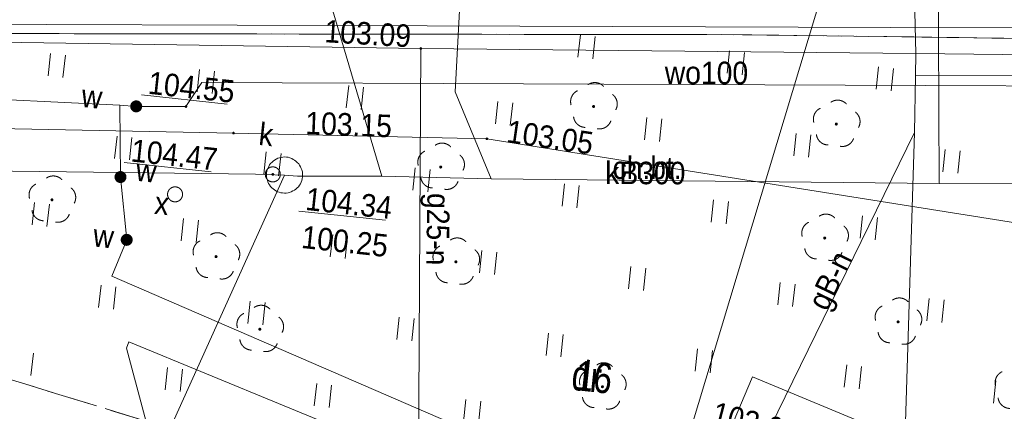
# Model space of a CAD drawing. Header units: millimetres. Extents: x -165388 to 921073, y -295343 to 494042.
# Tile 6 of 117: x -117947 to -85123, y -135632 to -122571. Entities that reach past the tile are written whole.
import ezdxf
from ezdxf.xclip import XClip

# ---------------------------------------------------------------- set-up
doc = ezdxf.new("R2010")
doc.units = ezdxf.units.MM
doc.header["$MEASUREMENT"] = 0
doc.header["$XCLIPFRAME"] = 0
doc.linetypes.add('1.5_0.5', pattern=[2000, 1500, -500])
doc.linetypes.add('mz1.0_0.5', pattern=[1500, 1000, -500])
for name, color, linetype, lineweight, true_color in [('7795.2023_2_210-oznaczenie konturu użytku gruntowego_Nr_pióra__3', 7, 'Continuous', 18, 0x959595), ('7795.2023_2_drzewo liściaste (punkt)_Nr_pióra__94', 7, 'Continuous', 18, 0x4a4a4a), ('7795.2023_2_komora podziemna - przewód kanalizacyjny (powierzchnia)_Nr_pióra__34', 7, 'Continuous', 18, 0x4a4a4a), ('7795.2023_2_przewód elektroenergetyczny (linia)_Nr_pióra__1', 7, 'Continuous', 18, 0x4c4c4c), ('7795.2023_2_przewód gazowy (linia)_Nr_pióra__40', 7, 'Continuous', 18, 0xbcbcbc), ('7795.2023_2_przewód kanalizacyjny (linia)-Atr1_Nr_pióra__34', 7, 'Continuous', 18, 0x4a4a4a), ('7795.2023_2_przewód kanalizacyjny (linia)_Nr_pióra__34', 7, 'Continuous', 18, 0x4a4a4a), ('7795.2023_2_przewód telekomunikacyjny (linia)_Nr_pióra__30', 7, 'Continuous', 18, 0x969696), ('7795.2023_2_przewód wodociągowy (linia)-Atr1_Nr_pióra__5', 7, 'Continuous', 18, 0x1d1d1d), ('7795.2023_2_przewód wodociągowy (linia)_Nr_pióra__5', 7, 'Continuous', 18, 0x1d1d1d), ('7795.2023_2_punkt o określonej wysokości (sieć elektroenergetyczna)-Atr2_Nr_pióra__1', 7, 'Continuous', 18, 0x4c4c4c), ('7795.2023_2_punkt o określonej wysokości (sieć gazowa)-Atr2_Nr_pióra__40', 7, 'Continuous', 18, 0xbcbcbc), ('7795.2023_2_punkt o określonej wysokości (sieć kanalizacyjna)-Atr2_Nr_pióra__34', 7, 'Continuous', 18, 0x4a4a4a), ('7795.2023_2_punkt o określonej wysokości (sieć kanalizacyjna)-Atr3_Nr_pióra__34', 7, 'Continuous', 18, 0x4a4a4a), ('7795.2023_2_punkt o określonej wysokości (sieć telekomunikacyjna)-Atr2_Nr_pióra__30', 7, 'Continuous', 18, 0x969696), ('7795.2023_2_punkt o określonej wysokości (sieć wodociągowa)-Atr2_Nr_pióra__5', 7, 'Continuous', 18, 0x1d1d1d)]:
    doc.layers.add(name, color=color, linetype=linetype, lineweight=lineweight, true_color=true_color)
for name, color, linetype, lineweight in [('7795.2023_2_211-numer działki ewidencyjnej_Nr_pióra__7', 7, 'Continuous', 18), ('7795.2023_2_chodnik (powierzchnia)-Atr17_Nr_pióra__7', 7, 'Continuous', 18), ('7795.2023_2_chodnik (powierzchnia)_Nr_pióra__7', 7, 'Continuous', 18), ('7795.2023_2_jezdnia (powierzchnia)_Nr_pióra__7', 7, 'Continuous', 18), ('7795.2023_2_przewód gazowy (linia)-Atr1_Nr_pióra__7', 7, 'Continuous', 18), ('7795.2023_2_punkt o określonej wysokości (sieć kanalizacyjna)-Atr2_Nr_pióra__7', 7, 'Continuous', 18), ('7795.2023_2_punkt o określonej wysokości (sieć wodociągowa)-Atr2_Nr_pióra__7', 7, 'Continuous', 18), ('7795.2023_2_studzienka okrągła - przewód niezidentyfikowany (punkt)-Atr17_Nr_pióra__7', 7, 'Continuous', 18), ('7795.2023_2_studzienka okrągła - przewód niezidentyfikowany (punkt)_Nr_pióra__7', 7, 'Continuous', 18), ('7795.2023_2_trawnik (powierzchnia) - symbol_Nr_pióra__7', 7, 'Continuous', 18), ('7795.2023_2_trawnik (powierzchnia)_Nr_pióra__7', 7, 'Continuous', 18), ('7795.2023_2_właz okrągły - siec kanalizacyjna (punkt)-Atr17_Nr_pióra__7', 7, 'Continuous', 18), ('7795.2023_2_właz okrągły - siec kanalizacyjna (punkt)_Nr_pióra__7', 7, 'Continuous', 18), ('7795.2023_2_zasuwa - siec wodociągowa (punkt)-Atr17_Nr_pióra__7', 7, 'Continuous', 18)]:
    doc.layers.add(name, color=color, linetype=linetype, lineweight=lineweight)
for name, color, linetype in [('7795.2023_2_drzewo liściaste (punkt)', 7, 'Continuous'), ('7795.2023_2_punkt o określonej wysokości (sieć gazowa)', 7, 'Continuous'), ('7795.2023_2_punkt o określonej wysokości (sieć kanalizacyjna)', 7, 'Continuous'), ('7795.2023_2_punkt o określonej wysokości (sieć telekomunikacyjna)', 7, 'Continuous'), ('7795.2023_2_punkt o określonej wysokości (sieć wodociągowa)', 7, 'Continuous'), ('7795.2023_2_zasuwa - siec wodociągowa (punkt)', 7, 'Continuous'), ('Zagospodarowanie - Budynki', 7, 'Continuous')]:
    doc.layers.add(name, color=color, linetype=linetype)
doc.styles.add('GENERATED_STYLE_1', font='txt')

# ---------------------------------------------------------------- blocks, each defined once
blk = doc.blocks.new('Rysunek_1_2', base_point=(-8073115860, -4958828181))
at = {"layer": '7795.2023_2_drzewo liściaste (punkt)', "linetype": 'Continuous', "lineweight": 0, "true_color": 0x4a4a4a}
for points in [[(-98767, -125472, 1), (-98866, -125462, 1)], [(-90673, -126058, 1), (-90773, -126048, 1)], [(-103861, -127491, 1), (-103961, -127480, 1)], [(-116822, -128586, 1), (-116921, -128575, 1)], [(-91061, -129859, 1), (-91160, -129848, 1)], [(-111352, -130480, 1), (-111452, -130469, 1)], [(-103355, -130653, 1), (-103455, -130642, 1)], [(-88615, -132655, 1), (-88714, -132645, 1)], [(-109892, -132899, 1), (-109991, -132889, 1)], [(-98471, -134817, 1), (-98571, -134807, 1)]]:
    blk.add_hatch(color=251, dxfattribs=at).paths.add_polyline_path(points)
at = {"layer": '7795.2023_2_punkt o określonej wysokości (sieć gazowa)', "linetype": 'Continuous', "lineweight": 0, "true_color": 0xbcbcbc}
blk.add_hatch(color=9, dxfattribs=at).paths.add_polyline_path([(-104529, -123537, 1), (-104618, -123528, 1)])
at = {"layer": '7795.2023_2_punkt o określonej wysokości (sieć kanalizacyjna)', "linetype": 'Continuous', "lineweight": 0, "true_color": 0x4a4a4a}
blk.add_hatch(color=251, dxfattribs=at).paths.add_polyline_path([(-109464, -127735, 1), (-109554, -127726, 1)])
at = {"layer": '7795.2023_2_punkt o określonej wysokości (sieć telekomunikacyjna)', "linetype": 'Continuous', "lineweight": 0, "true_color": 0x969696}
for points in [[(-110775, -126358, 1), (-110864, -126348, 1)], [(-102327, -126549, 1), (-102416, -126540, 1)]]:
    blk.add_hatch(color=252, dxfattribs=at).paths.add_polyline_path(points)
at = {"layer": '7795.2023_2_punkt o określonej wysokości (sieć wodociągowa)', "linetype": 'Continuous', "lineweight": 0, "true_color": 0x1d1d1d}
for points in [[(-114018, -125467, 1), (-114108, -125457, 1)], [(-112360, -125474, 1), (-112449, -125464, 1)], [(-114542, -127815, 1), (-114632, -127824, 1)]]:
    blk.add_hatch(color=250, dxfattribs=at).paths.add_polyline_path(points)
at = {"layer": '7795.2023_2_zasuwa - siec wodociągowa (punkt)', "linetype": 'Continuous', "lineweight": 0, "true_color": 0x000000}
for points in [[(-113864, -125484, 1), (-114262, -125441, 1)], [(-114388, -127800, 1), (-114786, -127840, 1)], [(-114579, -129934, 1), (-114181, -129894, 1)]]:
    blk.add_hatch(color=18, dxfattribs=at).paths.add_polyline_path(points)
at = {"layer": '7795.2023_2_chodnik (powierzchnia)_Nr_pióra__7', "linetype": 'mz1.0_0.5', "flags": 128}
blk.add_lwpolyline([(-133564, -120486), (-133603, -117474), (-133148, -117453), (-132405, -117462), (-131641, -117463), (-131733, -120018), (-117448, -120171), (-94590, -120188), (-84123, -120213), (-83811, -120206), (-83823, -120788), (-78222, -120705), (-78215, -120082), (-68858, -119948), (-58584, -119994), (-57508, -120089), (-50285, -120069), (-46807, -120180), (-48984, -123135), (-51551, -123061), (-55730, -123106), (-79926, -123187), (-81942, -123233), (-87867, -123151), (-93853, -123072), (-133543, -123012)], close=True, dxfattribs=at)
at = {"layer": '7795.2023_2_drzewo liściaste (punkt)_Nr_pióra__94', "linetype": 'Continuous'}
for centre, start, end in [((-98774, -125069), 43.1542, 124.6102), ((-99181, -125303), 115.1902, 196.4302), ((-98426, -125384), 331.3342, 52.5742), ((-90680, -125655), 43.1542, 124.6102), ((-91088, -125889), 115.1902, 196.4302), ((-90332, -125970), 331.3342, 52.5742), ((-99085, -125764), 187.1032, 268.7532), ((-98618, -125814), 259.0112, 340.6612), ((-103868, -127088), 43.1542, 124.6102), ((-90991, -126350), 187.1032, 268.7532), ((-90524, -126400), 259.0112, 340.6612), ((-104275, -127322), 115.1902, 196.4302), ((-103520, -127403), 331.3342, 52.5742), ((-116829, -128183), 43.1542, 124.6102), ((-104179, -127783), 187.1032, 268.7532), ((-103712, -127833), 259.0112, 340.6612), ((-117236, -128417), 115.1902, 196.4302), ((-116480, -128498), 331.3342, 52.5742), ((-117140, -128878), 187.1032, 268.7532), ((-116672, -128928), 259.0112, 340.6612), ((-91475, -129690), 115.1902, 196.4302), ((-91068, -129456), 43.1542, 124.6102), ((-90719, -129771), 331.3342, 52.5742), ((-111767, -130311), 115.1902, 196.4302), ((-111359, -130077), 43.1542, 124.6102), ((-103362, -130250), 43.1542, 124.6102), ((-111011, -130392), 331.3342, 52.5742), ((-103770, -130484), 115.1902, 196.4302), ((-103014, -130565), 331.3342, 52.5742), ((-91378, -130151), 187.1032, 268.7532), ((-90911, -130201), 259.0112, 340.6612), ((-111670, -130772), 187.1032, 268.7532), ((-111203, -130822), 259.0112, 340.6612), ((-103673, -130945), 187.1032, 268.7532), ((-103206, -130995), 259.0112, 340.6612), ((-88622, -132252), 43.1542, 124.6102), ((-109899, -132496), 43.1542, 124.6102), ((-89029, -132486), 115.1902, 196.4302), ((-88273, -132567), 331.3342, 52.5742), ((-110306, -132730), 115.1902, 196.4302), ((-109550, -132811), 331.3342, 52.5742), ((-110210, -133191), 187.1032, 268.7532), ((-88933, -132947), 187.1032, 268.7532), ((-88465, -132997), 259.0112, 340.6612), ((-109742, -133241), 259.0112, 340.6612), ((-98478, -134414), 43.1542, 124.6102), ((-98886, -134648), 115.1902, 196.4302), ((-98130, -134729), 331.3342, 52.5742), ((-85029, -134675), 115.1902, 196.4302), ((-98789, -135109), 187.1032, 268.7532), ((-84933, -135136), 187.1032, 268.7532), ((-98322, -135159), 259.0112, 340.6612)]:
    blk.add_arc(centre, 400, start, end, dxfattribs=at)
at = {"layer": '7795.2023_2_jezdnia (powierzchnia)_Nr_pióra__7', "linetype": '1.5_0.5', "flags": 128}
blk.add_lwpolyline([(-140956, -136157), (-142626, -129692), (-142179, -129459), (-141775, -129160), (-141596, -128988), (-141291, -128588), (-133103, -129607), (-132909, -129949), (-132682, -130275), (-132512, -130475), (-132231, -130756), (-131915, -131001), (-131576, -131219), (-131223, -131397), (-130030, -131616), (-128380, -131984), (-126089, -132481), (-124107, -132934), (-121609, -133564), (-118443, -134517), (-112834, -136235), (-109947, -137258), (-95494, -143444), (-98047, -148782), (-111357, -143101), (-114090, -142044), (-118234, -140634), (-122182, -139376), (-125118, -138619), (-129961, -137637), (-135309, -136772)], close=True, dxfattribs=at)
at = {"layer": '7795.2023_2_komora podziemna - przewód kanalizacyjny (powierzchnia)_Nr_pióra__34', "linetype": 'Continuous', "flags": 128}
blk.add_lwpolyline([(-108522, -127816), (-108529, -127876), (-108545, -127934), (-108561, -127993), (-108587, -128041), (-108622, -128087), (-108658, -128144), (-108702, -128179), (-108737, -128226), (-108791, -128260), (-108844, -128285), (-108897, -128309), (-108950, -128334), (-109002, -128348), (-109062, -128352), (-109123, -128355), (-109183, -128349), (-109242, -128342), (-109301, -128326), (-109350, -128311), (-109407, -128285), (-109454, -128249), (-109500, -128214), (-109547, -128179), (-109582, -128135), (-109617, -128081), (-109652, -128037), (-109676, -127974), (-109690, -127922), (-109705, -127870), (-109718, -127809), (-109722, -127748), (-109715, -127688), (-109709, -127629), (-109693, -127570), (-109668, -127522), (-109641, -127465), (-109616, -127417), (-109581, -127371), (-109536, -127325), (-109492, -127290), (-109448, -127254), (-109394, -127220), (-109341, -127195), (-109289, -127181), (-109227, -127167), (-109175, -127153), (-109115, -127149), (-109055, -127156), (-108995, -127162), (-108937, -127178), (-108879, -127205), (-108832, -127230), (-108784, -127255), (-108737, -127290), (-108692, -127335), (-108647, -127380), (-108621, -127423), (-108587, -127477), (-108562, -127530), (-108538, -127583), (-108524, -127645), (-108519, -127696), (-108516, -127757)], close=True, dxfattribs=at)
at = {"layer": '7795.2023_2_przewód elektroenergetyczny (linia)_Nr_pióra__1', "linetype": 'Continuous', "flags": 128}
for points in [[(-73490, -138490), (-75889, -122866), (-88909, -122828), (-104361, -122771), (-123393, -122712), (-142172, -122641), (-151430, -122594), (-151889, -122595)], [(-60928, -148054), (-66657, -145670), (-68437, -144926), (-93517, -134483), (-96184, -140785), (-114312, -133320), (-114384, -133524), (-110288, -148888)]]:
    blk.add_lwpolyline(points, dxfattribs=at)
at = {"layer": '7795.2023_2_przewód gazowy (linia)_Nr_pióra__40', "linetype": 'Continuous', "flags": 128}
for points in [[(-88077, -123702), (-88213, -117653)], [(-100177, -152667), (-100171, -152175), (-100083, -150978), (-99774, -150166), (-91138, -121483)], [(-151915, -122817), (-104573, -123533), (-88077, -123702), (-76485, -123828)], [(-104573, -123533), (-104666, -139222), (-105032, -151081)], [(-89009, -153864), (-88763, -147082), (-88118, -126332), (-88087, -124445), (-88077, -123702)], [(-88087, -124445), (-71361, -124437), (-71309, -123860)], [(-88118, -126332), (-99774, -150166)]]:
    blk.add_lwpolyline(points, dxfattribs=at)
at = {"layer": '7795.2023_2_przewód kanalizacyjny (linia)_Nr_pióra__34', "linetype": 'Continuous', "flags": 128}
for points in [[(-105874, -127788), (-108871, -117651)], [(-87295, -128040), (-87328, -120554), (-87337, -119144), (-87379, -117652)], [(-102233, -127877), (-103430, -124973), (-103228, -121213), (-103358, -120545)], [(-152421, -127196), (-110081, -127720), (-109119, -127752)], [(-114459, -139570), (-109119, -127752)], [(-109119, -127752), (-108690, -127788), (-105874, -127788), (-102233, -127877), (-87295, -128040), (-62542, -128108), (-61860, -128221)]]:
    blk.add_lwpolyline(points, dxfattribs=at)
at = {"layer": '7795.2023_2_przewód telekomunikacyjny (linia)_Nr_pióra__30', "linetype": 'Continuous', "flags": 128}
for points in [[(-102372, -126544), (-110819, -126353), (-133250, -125910), (-147554, -125745), (-151700, -128488), (-152568, -128470)], [(-102372, -126544), (-83286, -129576)]]:
    blk.add_lwpolyline(points, dxfattribs=at)
at = {"layer": '7795.2023_2_przewód wodociągowy (linia)_Nr_pióra__5', "linetype": 'Continuous', "flags": 128}
for points in [[(-152071, -124176), (-144516, -124240), (-132521, -124550), (-114612, -125424)], [(-114063, -125462), (-112404, -125469), (-111876, -124671), (-79707, -124800), (-76168, -124817), (-75696, -124817)], [(-114612, -125424), (-114587, -127820)], [(-114612, -125424), (-114063, -125462)], [(-114587, -127820), (-114379, -129914)], [(-67179, -151296), (-86134, -143572), (-114881, -131127), (-114379, -129914)]]:
    blk.add_lwpolyline(points, dxfattribs=at)
at = {"layer": '7795.2023_2_punkt o określonej wysokości (sieć kanalizacyjna)-Atr2_Nr_pióra__7', "linetype": 'Continuous', "flags": 128}
blk.add_lwpolyline([(-108644, -128953), (-105749, -129263)], dxfattribs=at)
at = {"layer": '7795.2023_2_punkt o określonej wysokości (sieć wodociągowa)-Atr2_Nr_pióra__7', "linetype": 'Continuous', "flags": 128}
for points in [[(-113891, -125078), (-111028, -125385)], [(-114463, -127338), (-111563, -127649)]]:
    blk.add_lwpolyline(points, dxfattribs=at)
at = {"layer": '7795.2023_2_studzienka okrągła - przewód niezidentyfikowany (punkt)_Nr_pióra__7', "linetype": 'Continuous'}
blk.add_circle((-112768, -128397), 250, dxfattribs=at)
at = {"layer": '7795.2023_2_trawnik (powierzchnia) - symbol_Nr_pióra__7', "linetype": 'Continuous'}
for p, q in [((-99335, -123823), (-99256, -123078)), ((-98838, -123877), (-98758, -123131)), ((-117002, -124444), (-116922, -123699)), ((-94364, -124356), (-94284, -123611)), ((-93867, -124410), (-93787, -123664)), ((-116505, -124498), (-116425, -123752)), ((-112031, -124977), (-111951, -124231)), ((-111534, -125030), (-111454, -124285)), ((-89392, -124889), (-89312, -124143)), ((-88895, -124942), (-88815, -124197)), ((-107059, -125510), (-106979, -124764)), ((-106562, -125563), (-106482, -124818)), ((-102088, -126043), (-102008, -125297)), ((-101591, -126096), (-101511, -125350)), ((-97116, -126576), (-97036, -125830)), ((-96619, -126629), (-96539, -125883)), ((-92145, -127109), (-92065, -126363)), ((-114783, -127196), (-114703, -126451)), ((-114286, -127250), (-114206, -126504)), ((-91647, -127162), (-91568, -126416)), ((-109811, -127729), (-109731, -126984)), ((-87173, -127641), (-87093, -126896)), ((-86676, -127695), (-86596, -126949)), ((-109314, -127783), (-109234, -127037)), ((-104840, -128262), (-104760, -127516)), ((-104343, -128315), (-104263, -127570)), ((-99868, -128795), (-99788, -128049)), ((-99371, -128848), (-99291, -128103)), ((-117535, -129416), (-117455, -128670)), ((-94897, -129328), (-94817, -128582)), ((-94400, -129381), (-94320, -128635)), ((-117038, -129469), (-116958, -128723)), ((-112564, -129949), (-112484, -129203)), ((-112066, -130002), (-111986, -129256)), ((-89925, -129861), (-89845, -129115)), ((-89428, -129914), (-89348, -129168)), ((-107592, -130481), (-107512, -129736)), ((-107095, -130535), (-107015, -129789)), ((-102621, -131014), (-102541, -130269)), ((-102123, -131068), (-102043, -130322)), ((-97649, -131547), (-97569, -130801)), ((-97152, -131600), (-97072, -130855)), ((-115316, -132168), (-115236, -131422)), ((-114819, -132221), (-114739, -131476)), ((-92677, -132080), (-92598, -131334)), ((-92180, -132133), (-92100, -131388)), ((-110344, -132701), (-110264, -131955)), ((-87706, -132613), (-87626, -131867)), ((-87209, -132666), (-87129, -131920)), ((-109847, -132754), (-109767, -132008)), ((-105373, -133234), (-105293, -132488)), ((-104876, -133287), (-104796, -132541)), ((-100401, -133767), (-100321, -133021)), ((-99904, -133820), (-99824, -133074)), ((-95430, -134299), (-95350, -133554)), ((-117571, -134441), (-117491, -133695)), ((-94933, -134353), (-94853, -133607)), ((-113096, -134920), (-113017, -134174)), ((-112599, -134973), (-112519, -134228)), ((-90458, -134832), (-90378, -134087)), ((-89961, -134886), (-89881, -134140)), ((-108125, -135453), (-108045, -134707)), ((-107628, -135506), (-107548, -134761)), ((-85487, -135365), (-85407, -134619)), ((-103153, -135986), (-103073, -135240)), ((-102656, -136039), (-102576, -135293))]:
    blk.add_line(p, q, dxfattribs=at)
at = {"layer": '7795.2023_2_trawnik (powierzchnia)_Nr_pióra__7', "linetype": 'mz1.0_0.5', "flags": 128}
blk.add_lwpolyline([(-133543, -123012), (-93853, -123072), (-87867, -123151), (-81942, -123233), (-81025, -136627), (-80672, -142910), (-92959, -137621), (-93253, -138303), (-95494, -143444), (-109947, -137258), (-112834, -136235), (-118443, -134517), (-121609, -133564), (-124107, -132934), (-126089, -132481), (-128380, -131984), (-130030, -131616), (-131223, -131397), (-131576, -131219), (-131915, -131001), (-132231, -130756), (-132512, -130475), (-132682, -130275), (-132909, -129949), (-133103, -129607), (-133265, -129237), (-133384, -128852), (-133473, -128461), (-133489, -128328), (-133550, -127024), (-133585, -124436)], close=True, dxfattribs=at)
at = {"layer": '7795.2023_2_właz okrągły - siec kanalizacyjna (punkt)_Nr_pióra__7', "linetype": 'Continuous'}
blk.add_circle((-109509, -127731), 250, dxfattribs=at)
at = {"layer": '7795.2023_2_210-oznaczenie konturu użytku gruntowego_Nr_pióra__3', "linetype": 'Continuous', "insert": (-99586, -134923), "char_height": 1000, "attachment_point": 7, "rotation": 353.8822, "style": 'GENERATED_STYLE_1'}
blk.add_mtext('\\A1;{\\W0.790000x;\\fArial|b0|i0|c238|p38;dr}', dxfattribs=at)
at = {"layer": '7795.2023_2_211-numer działki ewidencyjnej_Nr_pióra__7', "linetype": 'Continuous', "insert": (-99474, -134935), "char_height": 1000, "attachment_point": 7, "rotation": 353.8822, "style": 'GENERATED_STYLE_1'}
blk.add_mtext('\\A1;{\\W0.790000x;\\fArial|b0|i0|c238|p38;16}', dxfattribs=at)
at = {"layer": '7795.2023_2_chodnik (powierzchnia)-Atr17_Nr_pióra__7', "linetype": 'Continuous', "insert": (-98183, -127512), "char_height": 750, "attachment_point": 4, "rotation": 359.8222, "style": 'GENERATED_STYLE_1'}
blk.add_mtext('\\A1;{\\W0.900000x;\\fArial|b0|i0|c238|p38;ch.bt.}', dxfattribs=at)
at = {"layer": '7795.2023_2_przewód gazowy (linia)-Atr1_Nr_pióra__7', "linetype": 'Continuous', "char_height": 750, "attachment_point": 4, "style": 'GENERATED_STYLE_1'}
for s, insert, rotation in [('\\A1;{\\W0.900000x;\\fArial|b0|i0|c238|p38;g25-n}', (-104096, -128354), 269.1762), ('\\A1;{\\W0.900000x;\\fArial|b0|i0|c238|p38;gB-n}', (-91268, -132210), 63.9352)]:
    blk.add_mtext(s, dxfattribs=dict(at, insert=insert, rotation=rotation))
at = {"layer": '7795.2023_2_przewód kanalizacyjny (linia)-Atr1_Nr_pióra__34', "linetype": 'Continuous', "insert": (-98428, -127685), "char_height": 750, "attachment_point": 4, "rotation": 359.8372, "style": 'GENERATED_STYLE_1'}
blk.add_mtext('\\A1;{\\W0.900000x;\\fArial|b0|i0|c238|p38;kB300}', dxfattribs=at)
at = {"layer": '7795.2023_2_przewód wodociągowy (linia)-Atr1_Nr_pióra__5', "linetype": 'Continuous', "insert": (-96441, -124344), "char_height": 750, "attachment_point": 4, "rotation": 359.7702, "style": 'GENERATED_STYLE_1'}
blk.add_mtext('\\A1;{\\W0.900000x;\\fArial|b0|i0|c238|p38;wo100}', dxfattribs=at)
at = {"layer": '7795.2023_2_punkt o określonej wysokości (sieć elektroenergetyczna)-Atr2_Nr_pióra__1', "linetype": 'Continuous', "insert": (-94834, -135671), "char_height": 750, "attachment_point": 4, "rotation": 345.7102, "style": 'GENERATED_STYLE_1'}
blk.add_mtext('\\A1;{\\W0.900000x;\\fArial|b0|i0|c238|p38;103.68}', dxfattribs=at)
at = {"layer": '7795.2023_2_punkt o określonej wysokości (sieć gazowa)-Atr2_Nr_pióra__40', "linetype": 'Continuous', "insert": (-107781, -122953), "char_height": 750, "attachment_point": 4, "rotation": 356.6082, "style": 'GENERATED_STYLE_1'}
blk.add_mtext('\\A1;{\\W0.900000x;\\fArial|b0|i0|c238|p38;103.09}', dxfattribs=at)
at = {"layer": '7795.2023_2_punkt o określonej wysokości (sieć kanalizacyjna)-Atr2_Nr_pióra__34', "linetype": 'Continuous', "insert": (-108447, -128924), "char_height": 750, "attachment_point": 7, "rotation": 353.8822, "style": 'GENERATED_STYLE_1'}
blk.add_mtext('\\A1;{\\W0.900000x;\\fArial|b0|i0|c238|p38;104.34}', dxfattribs=at)
at = {"layer": '7795.2023_2_punkt o określonej wysokości (sieć kanalizacyjna)-Atr3_Nr_pióra__34', "linetype": 'Continuous', "insert": (-108583, -130192), "char_height": 750, "attachment_point": 7, "rotation": 353.8822, "style": 'GENERATED_STYLE_1'}
blk.add_mtext('\\A1;{\\W0.900000x;\\fArial|b0|i0|c238|p38;100.25}', dxfattribs=at)
at = {"layer": '7795.2023_2_punkt o określonej wysokości (sieć telekomunikacyjna)-Atr2_Nr_pióra__30', "linetype": 'Continuous', "char_height": 750, "attachment_point": 4, "style": 'GENERATED_STYLE_1'}
for s, insert, rotation in [('\\A1;{\\W0.900000x;\\fArial|b0|i0|c238|p38;103.15}', (-108421, -126017), 357.8152), ('\\A1;{\\W0.900000x;\\fArial|b0|i0|c238|p38;103.05}', (-101689, -126290), 351.7232)]:
    blk.add_mtext(s, dxfattribs=dict(at, insert=insert, rotation=rotation))
at = {"layer": '7795.2023_2_punkt o określonej wysokości (sieć wodociągowa)-Atr2_Nr_pióra__5', "linetype": 'Continuous', "char_height": 750, "attachment_point": 7, "rotation": 353.8822, "style": 'GENERATED_STYLE_1'}
for s, insert in [('\\A1;{\\W0.900000x;\\fArial|b0|i0|c238|p38;104.55}', (-113694, -125050)), ('\\A1;{\\W0.900000x;\\fArial|b0|i0|c238|p38;104.47}', (-114266, -127309))]:
    blk.add_mtext(s, dxfattribs=dict(at, insert=insert))
at = {"layer": '7795.2023_2_studzienka okrągła - przewód niezidentyfikowany (punkt)-Atr17_Nr_pióra__7', "linetype": 'Continuous', "insert": (-113480, -129043), "char_height": 750, "attachment_point": 7, "rotation": 353.8822, "style": 'GENERATED_STYLE_1'}
blk.add_mtext('\\A1;{\\W0.900000x;\\fArial|b0|i0|c238|p38;x}', dxfattribs=at)
at = {"layer": '7795.2023_2_właz okrągły - siec kanalizacyjna (punkt)-Atr17_Nr_pióra__7', "linetype": 'Continuous', "insert": (-110005, -126744), "char_height": 750, "attachment_point": 7, "rotation": 353.8822, "style": 'GENERATED_STYLE_1'}
blk.add_mtext('\\A1;{\\W0.900000x;\\fArial|b0|i0|c238|p38;k}', dxfattribs=at)
at = {"layer": '7795.2023_2_zasuwa - siec wodociągowa (punkt)-Atr17_Nr_pióra__7', "linetype": 'Continuous', "char_height": 750, "attachment_point": 1, "rotation": 353.8822, "style": 'GENERATED_STYLE_1'}
for insert in [(-115837, -124730), (-114025, -127192), (-115449, -129383)]:
    blk.add_mtext('\\A1;{\\W0.900000x;\\fArial|b0|i0|c238|p38;w}', dxfattribs=dict(at, insert=insert))

msp = doc.modelspace()

# ---------------------------------------------------------------- block references
at = {"layer": 'Zagospodarowanie - Budynki', "color": 151, "linetype": 'Continuous', "lineweight": 13, "true_color": 0x80c2ff}
ref = msp.add_blockref('Rysunek_1_2', (-8073115859.987, -4958828180.543), dxfattribs=at)
XClip(ref).set_block_clipping_path([(-157094.7839021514, -148080.1650051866), (-43180.5757127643, -160289.8069398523), (-31694.507992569, -53126.4423991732), (-145608.7161819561, -40916.8004645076)])

doc.saveas('drawing.dxf')
